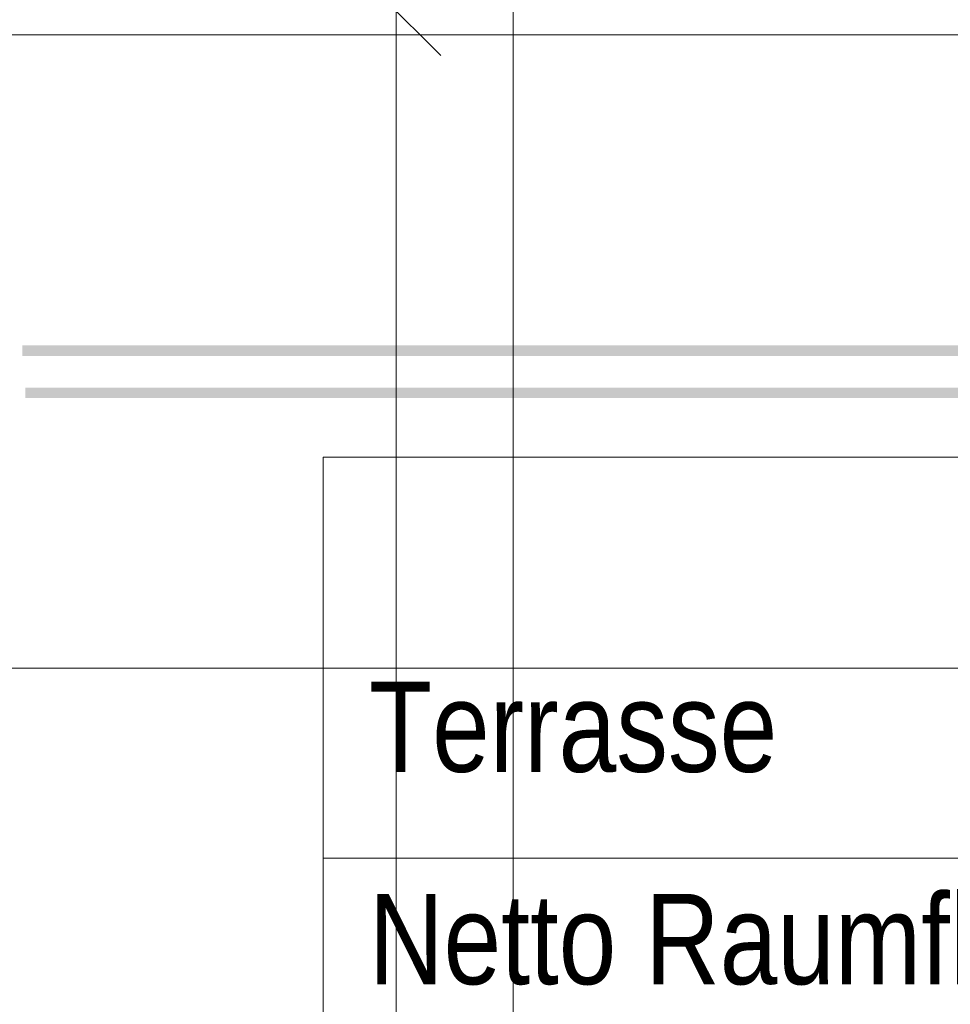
# Model space of a CAD drawing. Extents: x -634 to 300, y 62 to 1102.
# Tile 26 of 125: x -485 to -467, y 345 to 364. Entities that reach past the tile are written whole.
import ezdxf

# ---------------------------------------------------------------- set-up
doc = ezdxf.new("R2010")
doc.units = 0
doc.layers.get('0').update_dxf_attribs({"lineweight": 13})
for name, color, linetype, lineweight, true_color in [('00_E_ST_Handlaufleuchte_Bem', 7, 'Continuous', 5, 0x7d7d00), ('00_E_ST_Handlaufleuchte_Kabel', 3, 'Continuous', 18, 0x00ff00), ('60- 61 allgemeine Ausstattung- 4 Terrassen', 9, 'Continuous', 9, 0x808080), ('70 -75 Raumstempel- 1 Raumstempel-A06CPVZWL0', 1, 'Continuous', 50, 0xff0000)]:
    doc.layers.add(name, color=color, linetype=linetype, lineweight=lineweight, true_color=true_color)
doc.styles.get("Standard").update_dxf_attribs({"font": 'ARIALN.TTF'})

# ---------------------------------------------------------------- blocks, each defined once
blk = doc.blocks.new('Referenz-A06CPW02L0')
at = {"layer": '60- 61 allgemeine Ausstattung- 4 Terrassen', "color": 0}
for p, q in [((-475.613, 205.484), (-475.613, 377.284)), ((-492.633, 363.824), (-169.083, 363.824)), ((-492.633, 351.824), (-169.083, 351.824))]:
    blk.add_line(p, q, dxfattribs=at)
at = {"layer": '70 -75 Raumstempel- 1 Raumstempel-A06CPVZWL0', "color": 0, "lineweight": 9}
for p, q in [((-479.213, 355.824), (-479.213, 329.685)), ((-442.889, 355.824), (-479.213, 355.824)), ((-442.889, 348.229), (-479.213, 348.229))]:
    blk.add_line(p, q, dxfattribs=at)
at = {"layer": '70 -75 Raumstempel- 1 Raumstempel-A06CPVZWL0', "color": 0, "linetype": 'Continuous', "ltscale": 0.5, "char_height": 1.71171, "attachment_point": 1, "rotation": 0}
for s, insert in [('{\\fArial Narrow;Terrasse}', (-478.347, 351.574)), ('{\\fArial Narrow;Netto Raumfläche:}', (-478.347, 347.55))]:
    blk.add_mtext(s, dxfattribs=dict(at, insert=insert))
blk = doc.blocks.new('Maß-A06CPW0YL0')
at = {"color": 0, "linetype": 'ByBlock', "lineweight": -2, "ltscale": 0.13}
for p, q in [((-478.682, 365.132), (-476.985, 363.435)), ((-477.833, 314.184), (-477.833, 364.284))]:
    blk.add_line(p, q, dxfattribs=at)
blk = doc.blocks.new('Polylinie-A06CPW2IL0')
at = {"color": 0, "linetype": 'ByBlock', "lineweight": -2, "ltscale": 0.18}
for points in [[(-465.033, 364.284), (-464.833, 364.284), (-465.033, 357.942), (-464.833, 357.742)], [(-465.033, 357.942), (-464.833, 357.742), (-484.914, 357.942), (-484.914, 357.742)]]:
    blk.add_solid(points, dxfattribs=at)
blk = doc.blocks.new('Polylinie-A06CPW2KL0')
at = {"color": 0, "linetype": 'ByBlock', "lineweight": -2, "ltscale": 0.18}
blk.add_solid([(-432.633, 357.144), (-432.433, 356.944), (-484.858, 357.144), (-484.858, 356.944)], dxfattribs=at)

msp = doc.modelspace()

# ---------------------------------------------------------------- block references
at = {"color": 8, "lineweight": 13, "ltscale": 0.13, "true_color": 0x808080}
msp.add_blockref('Referenz-A06CPW02L0', (0, 0), dxfattribs=at)
at = {"layer": '00_E_ST_Handlaufleuchte_Bem', "ltscale": 0.13}
msp.add_blockref('Maß-A06CPW0YL0', (0, 0), dxfattribs=at)
at = {"layer": '00_E_ST_Handlaufleuchte_Kabel', "ltscale": 0.18}
for name in ['Polylinie-A06CPW2IL0', 'Polylinie-A06CPW2KL0']:
    msp.add_blockref(name, (0, 0), dxfattribs=at)

doc.saveas('drawing.dxf')
